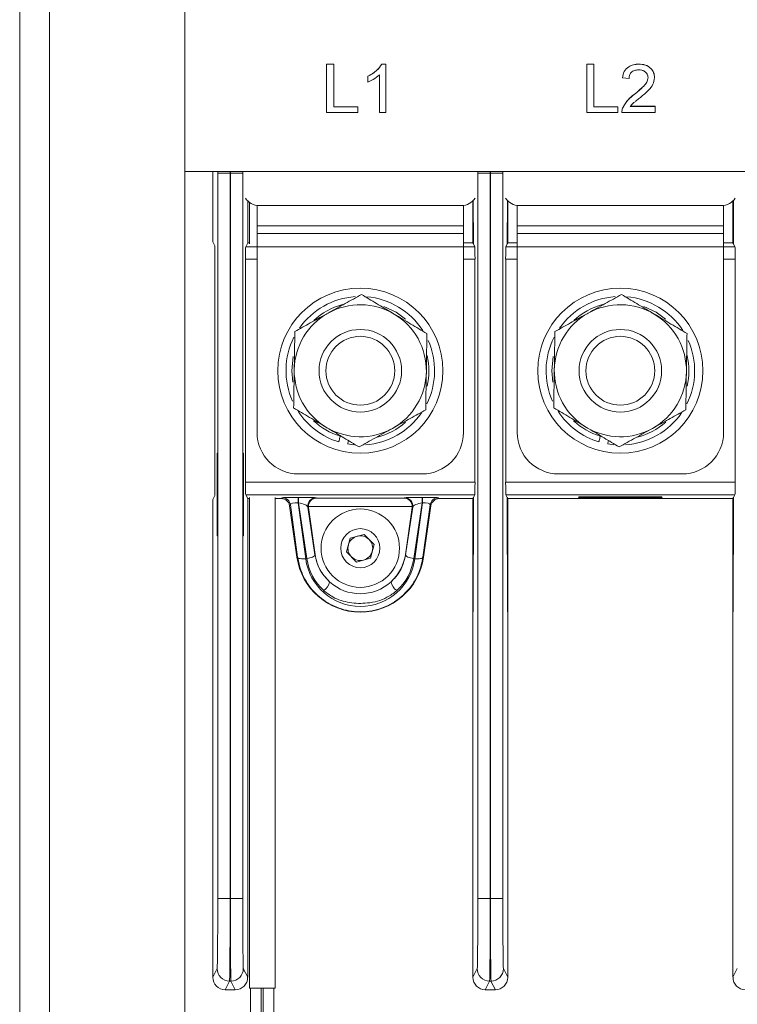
# Model space of a CAD drawing. Header units: millimetres. Extents: x 105 to 1419, y 95 to 961.
# Tile 3 of 43: x 105 to 192, y 276 to 395. Entities that reach past the tile are written whole.
import ezdxf

# ---------------------------------------------------------------- set-up
doc = ezdxf.new("R2010")
doc.units = ezdxf.units.MM
doc.header["$LTSCALE"] = 5

msp = doc.modelspace()

# ---------------------------------------------------------------- linework, layer by layer
at = {"color": 7, "linetype": 'Continuous', "lineweight": 15}
for p, q in [((105, 131.29), (105, 542.29)), ((125, 542.29), (125, 151.29)), ((142.17, 389.55), (143.04, 389.55)), ((142.17, 389.53), (142.17, 389.55)), ((142.17, 383.67), (142.17, 389.53)), ((142.17, 389.53), (143.04, 389.53)), ((143.04, 389.53), (143.04, 389.55)), ((143.04, 389.53), (143.04, 384.35)), ((148.85, 389.55), (149.36, 389.55)), ((148.85, 389.53), (148.85, 389.55)), ((148.85, 389.53), (149.36, 389.53)), ((149.36, 389.53), (149.36, 389.55)), ((149.36, 389.53), (149.36, 383.67)), ((173.67, 389.55), (174.54, 389.55)), ((173.67, 389.53), (173.67, 389.55)), ((173.67, 383.67), (173.67, 389.53)), ((173.67, 389.53), (174.54, 389.53)), ((174.54, 389.53), (174.54, 389.55)), ((174.54, 389.53), (174.54, 384.35)), ((179.99, 389.53), (179.99, 389.55)), ((147.15, 388.07), (147.15, 388.08)), ((147.15, 387.37), (147.15, 388.07)), ((148.57, 383.67), (148.57, 388.24)), ((178.01, 387.88), (178.01, 387.9)), ((178.8, 387.8), (178.01, 387.88)), ((181.89, 387.91), (181.89, 387.93)), ((179.44, 385.86), (179.44, 385.88)), ((143.04, 384.36), (145.96, 384.36)), ((143.04, 384.35), (145.96, 384.35)), ((145.96, 384.35), (145.96, 384.36)), ((145.96, 384.35), (145.96, 383.67)), ((174.54, 384.36), (177.46, 384.36)), ((174.54, 384.35), (177.46, 384.35)), ((177.46, 384.35), (177.46, 384.36)), ((177.46, 384.35), (177.46, 383.67)), ((178.02, 384.19), (178.02, 384.21)), ((178.95, 384.44), (181.97, 384.44)), ((178.95, 384.42), (181.97, 384.42)), ((181.97, 384.42), (181.97, 384.44)), ((181.97, 384.42), (181.97, 383.67)), ((145.96, 383.67), (142.17, 383.67)), ((149.36, 383.67), (148.57, 383.67)), ((177.46, 383.67), (173.67, 383.67)), ((177.94, 383.72), (177.94, 383.69)), ((181.97, 383.67), (177.94, 383.67)), ((415, 376.55), (125, 376.55)), ((128.39, 368), (128.39, 376.55)), ((128.98, 288.44), (128.98, 376.34)), ((130.48, 376.34), (128.98, 376.34)), ((130.51, 376.34), (130.48, 376.34)), ((130.48, 376.34), (130.48, 288.44)), ((130.51, 288.44), (130.51, 376.34)), ((132.01, 376.34), (130.51, 376.34)), ((132.01, 376.34), (132.01, 288.44)), ((160.48, 288.44), (160.48, 376.34)), ((161.98, 376.34), (160.48, 376.34)), ((161.98, 376.34), (161.98, 288.44)), ((162.01, 376.34), (161.98, 376.34)), ((163.51, 376.34), (162.01, 376.34)), ((162.01, 288.44), (162.01, 376.34)), ((163.51, 376.34), (163.51, 288.44)), ((132.61, 367.9), (132.61, 372.96)), ((132.82, 372.78), (132.82, 367.75)), ((133.75, 369.96), (133.75, 372.41)), ((134, 372.4), (158.5, 372.4)), ((158.75, 372.41), (158.75, 369.96)), ((159.89, 367.9), (159.89, 372.96)), ((164.11, 367.9), (164.11, 372.96)), ((165.25, 369.96), (165.25, 372.41)), ((165.5, 372.4), (190, 372.4)), ((190.25, 372.41), (190.25, 369.96)), ((191.39, 367.9), (191.39, 372.96)), ((133.75, 369.96), (158.75, 369.96)), ((133.75, 369.96), (133.75, 369.03)), ((158.75, 369.96), (158.75, 369.03)), ((165.25, 369.96), (165.25, 369.03)), ((165.25, 369.96), (190.25, 369.96)), ((190.25, 369.96), (190.25, 369.03)), ((133.75, 369.03), (158.75, 369.03)), ((133.75, 367.39), (133.75, 369.03)), ((158.75, 369.03), (158.75, 367.39)), ((165.25, 369.03), (190.25, 369.03)), ((165.25, 367.39), (165.25, 369.03)), ((190.25, 369.03), (190.25, 367.39)), ((128.39, 368), (128.63, 367.52)), ((132.61, 367.9), (132.37, 367.42)), ((132.82, 367.9), (132.61, 367.9)), ((159.89, 367.9), (158.75, 367.9)), ((159.89, 367.9), (159.96, 367.76)), ((159.96, 367.76), (160.13, 367.42)), ((164.04, 367.76), (163.87, 367.42)), ((164.11, 367.9), (164.04, 367.76)), ((165.25, 367.9), (164.11, 367.9)), ((191.39, 367.9), (190.25, 367.9)), ((191.39, 367.9), (191.46, 367.76)), ((191.46, 367.76), (191.63, 367.42)), ((133.75, 367.39), (158.75, 367.39)), ((133.75, 344.89), (133.75, 367.39)), ((158.75, 367.39), (158.75, 344.89)), ((165.25, 367.39), (190.25, 367.39)), ((165.25, 344.89), (165.25, 367.39)), ((190.25, 367.39), (190.25, 344.89)), ((128.64, 365.92), (128.64, 338.87)), ((132.36, 365.92), (132.36, 338.87)), ((160.14, 365.92), (160.14, 338.87)), ((163.86, 365.92), (163.86, 338.87)), ((191.64, 365.92), (191.64, 338.87)), ((144.72, 343.52), (145.46, 343.43)), ((176.22, 343.52), (176.96, 343.43)), ((128.9, 342.39), (128.95, 342.39)), ((128.9, 332.39), (128.9, 342.39)), ((128.95, 342.39), (128.95, 332.39)), ((132.09, 342.39), (132.05, 342.39)), ((132.05, 342.39), (132.05, 332.39)), ((132.09, 332.39), (132.09, 342.39)), ((132.36, 338.87), (160.14, 338.87)), ((153.75, 339.89), (138.75, 339.89)), ((163.86, 338.87), (191.64, 338.87)), ((185.25, 339.89), (170.25, 339.89)), ((128.63, 337.27), (128.39, 336.79)), ((128.39, 278.89), (128.39, 336.79)), ((132.37, 337.37), (132.61, 336.89)), ((160.13, 337.37), (132.37, 337.37)), ((132.61, 278.89), (132.61, 336.89)), ((132.82, 336.89), (132.61, 336.89)), ((132.82, 337.03), (132.82, 277.59)), ((135.92, 277.59), (135.92, 337.03)), ((136.7, 336.89), (135.92, 336.89)), ((136.7, 336.89), (136.8, 337)), ((138.72, 337.04), (138.76, 337.04)), ((138.72, 336.38), (138.72, 337.04)), ((138.76, 336.38), (138.76, 337.04)), ((140.89, 337), (140.94, 336.96)), ((140.94, 336.96), (151.56, 336.96)), ((151.56, 336.96), (151.61, 337)), ((153.73, 337.04), (153.78, 337.04)), ((153.73, 337.04), (153.73, 336.38)), ((153.78, 337.04), (153.78, 336.38)), ((155.7, 337), (155.8, 336.89)), ((159.89, 336.89), (155.8, 336.89)), ((159.96, 337.03), (159.89, 336.89)), ((159.89, 278.89), (159.89, 336.89)), ((159.91, 323.19), (159.96, 337.03)), ((160.13, 337.37), (159.96, 337.03)), ((163.87, 337.37), (164.04, 337.03)), ((191.63, 337.37), (163.87, 337.37)), ((164.08, 323.19), (164.04, 337.03)), ((164.04, 337.03), (164.11, 336.89)), ((164.11, 278.89), (164.11, 336.89)), ((191.39, 336.89), (164.11, 336.89)), ((172.68, 337.05), (172.75, 337.12)), ((182.82, 337.05), (172.68, 337.05)), ((172.75, 337.12), (182.75, 337.12)), ((182.75, 337.12), (182.82, 337.05)), ((191.46, 337.03), (191.39, 336.89)), ((191.39, 278.89), (191.39, 336.89)), ((191.41, 323.19), (191.46, 337.03)), ((191.63, 337.37), (191.46, 337.03)), ((137.79, 336.14), (137.69, 336.03)), ((138.58, 329.79), (137.69, 336.03)), ((138.65, 329.81), (137.79, 336.14)), ((138.76, 336.38), (138.72, 336.38)), ((138.72, 336.38), (139.64, 329.61)), ((139.77, 329.62), (138.76, 336.38)), ((139.9, 335.86), (140.76, 330.1)), ((139.97, 335.8), (139.9, 335.86)), ((152.54, 335.96), (139.96, 335.96)), ((139.97, 335.8), (140.78, 330.11)), ((151.72, 330.11), (152.53, 335.8)), ((151.74, 330.1), (152.6, 335.86)), ((152.6, 335.86), (152.53, 335.8)), ((153.73, 336.38), (152.73, 329.62)), ((152.85, 329.61), (153.78, 336.38)), ((153.78, 336.38), (153.73, 336.38)), ((154.71, 336.14), (153.84, 329.81)), ((154.81, 336.03), (153.92, 329.79)), ((154.81, 336.03), (154.71, 336.14)), ((128.95, 332.39), (128.9, 332.39)), ((132.05, 332.39), (132.09, 332.39)), ((144.57, 330.44), (145.03, 332.11)), ((145.03, 332.11), (146.7, 332.56)), ((146.7, 332.56), (147.92, 331.33)), ((147.92, 331.33), (147.47, 329.66)), ((138.65, 329.81), (138.58, 329.79)), ((140.78, 330.11), (140.76, 330.1)), ((145.8, 329.21), (144.57, 330.44)), ((147.47, 329.66), (145.8, 329.21)), ((151.72, 330.11), (151.74, 330.1)), ((153.84, 329.81), (153.92, 329.79)), ((130.48, 288.44), (128.98, 288.44)), ((130.48, 288.44), (130.51, 288.44)), ((132.01, 288.44), (130.51, 288.44)), ((161.98, 288.44), (160.48, 288.44)), ((161.98, 288.44), (162.01, 288.44)), ((163.51, 288.44), (162.01, 288.44)), ((128.39, 278.89), (128.91, 279.94)), ((132.08, 279.94), (132.61, 278.89)), ((159.89, 278.89), (160.41, 279.94)), ((163.58, 279.94), (164.11, 278.89)), ((191.39, 278.89), (191.91, 279.94)), ((130.41, 278.44), (129.89, 277.39)), ((130.58, 278.44), (130.41, 278.44)), ((131.11, 277.39), (130.58, 278.44)), ((161.91, 278.44), (161.39, 277.39)), ((162.08, 278.44), (161.91, 278.44)), ((162.61, 277.39), (162.08, 278.44)), ((131.11, 277.39), (129.89, 277.39)), ((135.92, 277.59), (132.82, 277.59)), ((132.94, 277.59), (132.94, 256.4)), ((134.24, 256.4), (134.24, 277.59)), ((134.49, 277.59), (134.49, 256.4)), ((135.79, 256.4), (135.79, 277.59)), ((162.61, 277.39), (161.39, 277.39))]:
    msp.add_line(p, q, dxfattribs=at)
at = {"color": 106, "linetype": 'Continuous', "lineweight": 15}
for p, q in [((108.6, 542.29), (108.6, 134.89)), ((159.94, 373.01), (159.96, 367.76)), ((164.06, 373.01), (164.04, 367.76)), ((191.44, 373.01), (191.46, 367.76)), ((132.37, 367.42), (133.75, 367.42)), ((158.75, 367.42), (160.13, 367.42)), ((163.87, 367.42), (165.25, 367.42)), ((190.25, 367.42), (191.63, 367.42)), ((133.75, 365.92), (132.36, 365.92)), ((160.14, 365.92), (158.75, 365.92)), ((165.25, 365.92), (163.86, 365.92)), ((191.64, 365.92), (190.25, 365.92))]:
    msp.add_line(p, q, dxfattribs=at)
at = {"color": 106, "linetype": 'Continuous', "lineweight": 15, "flags": 128}
for points in [[(151.73, 358.62), (150.59, 359.47), (149.1, 360.19)], [(183.23, 358.62), (182.09, 359.47), (180.6, 360.19)], [(138.13, 354.11), (137.95, 352.39), (138.07, 350.99)], [(169.63, 354.11), (169.45, 352.39), (169.57, 350.99)]]:
    msp.add_lwpolyline(points, dxfattribs=at)
at = {"color": 7, "linetype": 'Continuous', "lineweight": 15, "flags": 128}
for points in [[(138.65, 329.81), (138.68, 329.75), (138.74, 329.69), (138.84, 329.65), (138.96, 329.62), (139.11, 329.6), (139.28, 329.59), (139.46, 329.59), (139.64, 329.61)], [(139.77, 329.62), (139.96, 329.66), (140.15, 329.7), (140.33, 329.76), (140.48, 329.82), (140.6, 329.89), (140.69, 329.96), (140.74, 330.04), (140.76, 330.1)], [(152.73, 329.62), (152.53, 329.66), (152.34, 329.7), (152.17, 329.76), (152.02, 329.82), (151.9, 329.89), (151.81, 329.96), (151.75, 330.04), (151.74, 330.1)], [(153.84, 329.81), (153.82, 329.75), (153.75, 329.69), (153.66, 329.65), (153.53, 329.62), (153.39, 329.6), (153.22, 329.59), (153.04, 329.59), (152.85, 329.61)]]:
    msp.add_lwpolyline(points, dxfattribs=at)
at = {"color": 7, "linetype": 'Continuous', "lineweight": 15}
for centre, radius in [((146.25, 352.39), 10), ((177.75, 352.39), 10), ((146.25, 352.39), 5), ((177.75, 352.39), 5), ((146.25, 352.39), 4.17), ((177.75, 352.39), 4.17), ((146.25, 330.89), 4.75), ((146.25, 330.89), 2.37)]:
    msp.add_circle(centre, radius, dxfattribs=at)
for centre, radius, start, end in [((134, 374.4), 2, 213.3572, 270), ((158.5, 374.4), 2, 270, 326.6428), ((165.5, 374.4), 2, 213.3572, 270), ((190, 374.4), 2, 270, 326.6428), ((146.25, 352.39), 9, 94.0717, 144.9498), ((146.25, 352.39), 8, 59.1028, 119.1028), ((146.25, 352.39), 9, 32.8536, 85.1653), ((177.75, 352.39), 9, 94.0717, 144.9498), ((177.75, 352.39), 8, 59.1028, 119.1028), ((177.75, 352.39), 9, 32.8536, 85.1653), ((146.25, 352.39), 8, 119.1028, 179.1028), ((146.25, 352.39), 8, 359.1028, 59.1028), ((177.75, 352.39), 8, 119.1028, 179.1028), ((177.75, 352.39), 8, 359.1028, 59.1028), ((146.25, 352.39), 9, 153.1813, 204.1479), ((146.25, 352.39), 9, 333.5267, 24.0905), ((177.75, 352.39), 9, 153.1813, 204.1479), ((177.75, 352.39), 9, 333.5267, 24.0905), ((146.25, 352.39), 8, 179.1028, 239.1028), ((146.25, 352.39), 8, 299.1028, 359.1028), ((177.75, 352.39), 8, 179.1028, 239.1028), ((177.75, 352.39), 8, 299.1028, 359.1028), ((146.25, 352.39), 9, 213.0837, 253.2198), ((146.25, 352.39), 9, 273.986, 325.381), ((177.75, 352.39), 9, 213.0837, 253.2198), ((177.75, 352.39), 9, 273.986, 325.381), ((138.75, 344.89), 5, 180, 270), ((146.25, 352.39), 8, 239.1028, 299.1028), ((153.75, 344.89), 5, 270, 0), ((170.25, 344.89), 5, 180, 270), ((177.75, 352.39), 8, 239.1028, 299.1028), ((185.25, 344.89), 5, 270, 0), ((136.8, 336), 1, 8.1134, 89.9846), ((140.89, 336), 1, 90.0257, 188.0715), ((151.61, 336), 1, 351.9271, 89.9753), ((155.7, 336), 1, 90.0154, 171.8866), ((146.25, 330.89), 1.5, 104.9124, 164.9124), ((146.25, 330.89), 1.5, 44.9124, 104.9124), ((146.25, 330.89), 1.5, 344.9124, 44.9124), ((146.25, 330.89), 1.5, 164.9124, 224.9124), ((146.25, 330.89), 1.5, 284.9124, 344.9124), ((146.25, 330.89), 7.75, 188.097, 351.903), ((146.25, 330.89), 5.52, 188.097, 227.4238), ((146.25, 330.89), 1.5, 224.9124, 284.9124), ((146.25, 330.89), 5.52, 312.5762, 351.903), ((140.88, 327.09), 1.65, 305.1974, 350.4934), ((146.25, 330.89), 5.52, 227.4238, 312.5762), ((151.61, 327.09), 1.65, 189.5066, 234.8027), ((130.41, 279.94), 1.5, 180.0144, 269.993), ((130.58, 279.94), 1.5, 270.007, 359.9856), ((161.91, 279.94), 1.5, 180.0138, 269.9933), ((162.08, 279.94), 1.5, 270.0068, 359.986)]:
    msp.add_arc(centre, radius, start, end, dxfattribs=at)
at = {"color": 106, "linetype": 'Continuous', "lineweight": 15}
for centre, start, end in [((146.25, 352.39), 105.0454, 132.7789), ((177.75, 352.39), 105.0454, 132.7789), ((146.25, 352.39), 346.9649, 12.8006), ((177.75, 352.39), 346.9649, 12.8006), ((146.25, 352.39), 226.85, 252.9239), ((146.25, 352.39), 284.1198, 311.4385), ((177.75, 352.39), 226.85, 252.9239), ((177.75, 352.39), 284.1198, 311.4385)]:
    msp.add_arc(centre, 8.3, start, end, dxfattribs=at)
for centre, major_axis, ratio, start_param, end_param in [((128.91, 376.34), (0, 8.5), 0.008727, 4.712389, 4.737087), ((130.41, 376.34), (0, 10), 0.007418, 4.712389, 4.733382), ((130.59, 376.34), (0, 10), 0.007418, 1.549804, 1.570796), ((132.09, 376.34), (0, 8.5), 0.008727, 1.546098, 1.570796), ((160.41, 376.34), (0, 8.5), 0.008727, 4.712389, 4.737087), ((161.91, 376.34), (0, 10), 0.007418, 4.712389, 4.733382), ((162.09, 376.34), (0, 10), 0.007418, 1.549804, 1.570796), ((163.59, 376.34), (0, 8.5), 0.008727, 1.546098, 1.570796)]:
    msp.add_ellipse(centre, major_axis=major_axis, ratio=ratio, start_param=start_param, end_param=end_param, dxfattribs=at)
at = {"color": 7, "linetype": 'Continuous', "lineweight": 15}
for centre, major_axis, ratio, start_param, end_param in [((132.37, 365.92), (0, 1.5), 0.008727, 0.017453, 1.570796), ((160.13, 365.92), (0, 1.5), 0.008727, 4.712389, 6.265732), ((163.87, 365.92), (0, 1.5), 0.008727, 0.017453, 1.570796), ((191.63, 365.92), (0, 1.5), 0.008727, 4.712389, 6.265732), ((132.37, 338.87), (0, 1.5), 0.008727, 1.570796, 3.124139), ((160.13, 338.87), (0, 1.5), 0.008727, 3.159046, 4.712389), ((163.87, 338.87), (0, 1.5), 0.008727, 1.570796, 3.124139), ((191.63, 338.87), (0, 1.5), 0.008727, 3.159046, 4.712389), ((136.7, 335.89), (0.656, 0.755), 0.999733, 5.568579, 6.997792), ((138.82, 337), (2.02, 0), 0.018484, 1.619103, 3.125583), ((138.87, 337), (2.02, 0), 0.018446, 0.021295, 1.623541), ((140.94, 335.96), (0.351, 0.94), 0.973723, 0.366184, 1.919527), ((151.56, 335.96), (-0.351, 0.94), 0.973723, 4.363659, 5.917002), ((153.63, 337), (2.02, 0), 0.018446, 1.518051, 3.120298), ((153.68, 337), (2.02, 0), 0.018484, 0.01601, 1.522489), ((155.8, 335.89), (0.656, -0.755), 0.999733, 2.426986, 3.856199), ((138.82, 336), (1.03, -0.18), 0.345101, 1.724565, 3.231045), ((138.87, 336), (1.03, -0.19), 0.339477, 0.134356, 1.736602), ((140.96, 335.94), (0.756, -0.656), 0.999646, 3.839053, 3.997475), ((151.54, 335.94), (-0.756, -0.656), 0.999646, 2.28571, 2.444132), ((153.63, 336), (1.03, 0.19), 0.339477, 1.40499, 3.007237), ((153.68, 336), (1.03, 0.18), 0.345101, 6.193733, 7.700213), ((146.25, 330.5), (0, 6.67), 0.99998, 1.705869, 4.577317), ((146.25, 330.59), (0, 6.55), 0.99998, 1.718357, 2.402756), ((146.25, 330.59), (0, 6.55), 0.99998, 3.880429, 4.564828), ((128.91, 288.44), (0, 8.5), 0.008727, 3.159046, 4.712389), ((130.41, 288.44), (0, 10), 0.007418, 3.159046, 4.712389), ((130.59, 288.44), (0, 10), 0.007418, 1.570796, 3.124139), ((132.09, 288.44), (0, 8.5), 0.008727, 1.570796, 3.124139), ((160.41, 288.44), (0, 8.5), 0.008727, 3.159046, 4.712389), ((161.91, 288.44), (0, 10), 0.007418, 3.159046, 4.712389), ((162.09, 288.44), (0, 10), 0.007418, 1.570796, 3.124139), ((163.59, 288.44), (0, 8.5), 0.008727, 1.570796, 3.124139), ((129.89, 278.89), (0.67, 1.34), 0.99981, 2.03449, 3.605134), ((131.11, 278.89), (-0.67, 1.34), 0.99981, 2.678052, 4.248696), ((161.39, 278.89), (0.67, 1.34), 0.99981, 2.03449, 3.605134), ((162.61, 278.89), (-0.67, 1.34), 0.99981, 2.678052, 4.248696), ((192.89, 278.89), (0.67, 1.34), 0.99981, 2.03449, 3.605134)]:
    msp.add_ellipse(centre, major_axis=major_axis, ratio=ratio, start_param=start_param, end_param=end_param, dxfattribs=at)
for points, knots in [([(147.15, 388.08), (147.53, 388.29), (148.22, 388.66), (148.66, 389.28), (148.85, 389.55)], [0, 0, 0, 0, 0.560427, 1, 1, 1, 1]), ([(147.15, 388.07), (147.53, 388.27), (148.22, 388.64), (148.66, 389.26), (148.85, 389.53)], [0, 0, 0, 0, 0.560427, 1, 1, 1, 1]), ([(178.01, 387.9), (178.06, 388.16), (178.15, 388.67), (178.68, 389.25), (179.34, 389.51), (179.77, 389.54), (179.99, 389.55)], [0, 0, 0, 0, 0.280236, 0.558892, 0.779131, 1, 1, 1, 1]), ([(178.01, 387.88), (178.06, 388.14), (178.15, 388.66), (178.68, 389.23), (179.34, 389.5), (179.77, 389.52), (179.99, 389.53)], [0, 0, 0, 0, 0.280236, 0.558893, 0.779131, 1, 1, 1, 1]), ([(179.99, 389.55), (180.26, 389.53), (180.8, 389.5), (181.44, 389.09), (181.83, 388.53), (181.87, 388.13), (181.89, 387.93)], [0, 0, 0, 0, 0.280481, 0.559641, 0.779748, 1, 1, 1, 1]), ([(179.99, 389.53), (180.26, 389.52), (180.8, 389.48), (181.44, 389.07), (181.83, 388.52), (181.87, 388.12), (181.89, 387.91)], [0, 0, 0, 0, 0.280479, 0.559641, 0.779747, 1, 1, 1, 1]), ([(148.57, 388.24), (148.32, 388.05), (147.89, 387.7), (147.37, 387.47), (147.15, 387.37)], [0, 0, 0, 0, 0.559687, 1, 1, 1, 1]), ([(179.97, 388.86), (179.8, 388.84), (179.46, 388.82), (179.05, 388.56), (178.83, 388.19), (178.81, 387.93), (178.8, 387.8)], [0, 0, 0, 0, 0.280406, 0.559488, 0.77937, 1, 1, 1, 1]), ([(179.44, 385.88), (179.83, 386.2), (180.38, 386.65), (180.99, 387.34), (181.06, 387.73), (181.1, 387.92)], [0, 0, 0, 0, 0.561311, 0.781386, 1, 1, 1, 1]), ([(179.44, 385.86), (179.83, 386.18), (180.38, 386.63), (180.99, 387.33), (181.06, 387.71), (181.1, 387.91)], [0, 0, 0, 0, 0.561312, 0.781386, 1, 1, 1, 1]), ([(181.1, 387.91), (181.08, 388.06), (181.03, 388.36), (180.71, 388.67), (180.34, 388.84), (180.1, 388.85), (179.97, 388.86)], [0, 0, 0, 0, 0.279084, 0.558612, 0.779044, 1, 1, 1, 1]), ([(181.89, 387.91), (181.84, 387.63), (181.76, 387.07), (181.1, 386.26), (180.53, 385.8), (180.18, 385.51)], [0, 0, 0, 0, 0.278743, 0.558834, 1, 1, 1, 1]), ([(178.02, 384.21), (178.22, 384.57), (178.57, 385.22), (179.17, 385.68), (179.44, 385.88)], [0, 0, 0, 0, 0.55836, 1, 1, 1, 1]), ([(178.02, 384.19), (178.22, 384.56), (178.57, 385.21), (179.17, 385.66), (179.44, 385.86)], [0, 0, 0, 0, 0.55836, 1, 1, 1, 1]), ([(180.18, 385.51), (180.03, 385.39), (179.79, 385.2), (179.45, 384.94), (179.17, 384.7), (179.02, 384.52), (178.95, 384.42)], [0, 0, 0, 0, 0.340034, 0.560062, 0.78009, 1, 1, 1, 1]), ([(177.94, 383.69), (177.94, 383.79), (177.94, 383.96), (177.99, 384.13), (178.02, 384.21)], [0, 0, 0, 0, 0.559958, 1, 1, 1, 1]), ([(177.94, 383.67), (177.94, 383.77), (177.94, 383.95), (177.99, 384.12), (178.02, 384.19)], [0, 0, 0, 0, 0.559958, 1, 1, 1, 1]), ([(128.63, 367.52), (128.63, 367.48), (128.63, 367.41), (128.64, 366.99), (128.64, 366.46), (128.64, 366.1), (128.64, 365.92)], [0, 0, 0, 0, 0.278063, 0.559601, 0.781522, 1, 1, 1, 1]), ([(146.39, 361.63), (145.74, 361.26), (144.41, 360.53), (143.05, 359.77), (142.36, 359.38)], [0, 0, 0, 0, 0.495458, 1, 1, 1, 1]), ([(150.36, 359.26), (150.26, 359.31), (149.55, 359.74), (148.21, 360.54), (147, 361.26), (146.39, 361.63)], [0, 0, 0, 0, 0.070086, 0.53078, 1, 1, 1, 1]), ([(177.89, 361.63), (177.24, 361.26), (175.91, 360.53), (174.55, 359.77), (173.86, 359.38)], [0, 0, 0, 0, 0.495458, 1, 1, 1, 1]), ([(181.86, 359.26), (181.76, 359.31), (181.05, 359.74), (179.71, 360.54), (178.5, 361.26), (177.89, 361.63)], [0, 0, 0, 0, 0.070086, 0.530782, 1, 1, 1, 1]), ([(142.36, 359.38), (142.26, 359.33), (141.54, 358.93), (140.17, 358.17), (138.94, 357.48), (138.32, 357.14)], [0, 0, 0, 0, 0.070088, 0.530784, 1, 1, 1, 1]), ([(154.32, 356.89), (153.68, 357.27), (152.38, 358.05), (151.03, 358.85), (150.36, 359.26)], [0, 0, 0, 0, 0.495457, 1, 1, 1, 1]), ([(173.86, 359.38), (173.76, 359.33), (173.04, 358.93), (171.67, 358.17), (170.44, 357.48), (169.82, 357.14)], [0, 0, 0, 0, 0.070085, 0.530782, 1, 1, 1, 1]), ([(185.82, 356.89), (185.18, 357.27), (183.88, 358.05), (182.53, 358.85), (181.86, 359.26)], [0, 0, 0, 0, 0.495457, 1, 1, 1, 1]), ([(138.32, 357.14), (138.32, 356.75), (138.29, 355.24), (138.27, 353.68), (138.25, 352.52)], [0, 0, 0, 0, 0.257552, 1, 1, 1, 1]), ([(154.32, 356.89), (154.31, 356.5), (154.29, 354.99), (154.27, 353.43), (154.25, 352.27)], [0, 0, 0, 0, 0.257551, 1, 1, 1, 1]), ([(169.82, 357.14), (169.82, 356.75), (169.79, 355.24), (169.77, 353.68), (169.75, 352.52)], [0, 0, 0, 0, 0.257552, 1, 1, 1, 1]), ([(185.82, 356.89), (185.81, 356.5), (185.79, 354.99), (185.77, 353.43), (185.75, 352.27)], [0, 0, 0, 0, 0.257551, 1, 1, 1, 1]), ([(138.25, 352.52), (138.24, 352.1), (138.22, 350.53), (138.19, 349.01), (138.18, 347.9)], [0, 0, 0, 0, 0.268634, 1, 1, 1, 1]), ([(154.25, 352.27), (154.24, 351.85), (154.22, 350.28), (154.19, 348.76), (154.17, 347.65)], [0, 0, 0, 0, 0.268634, 1, 1, 1, 1]), ([(169.75, 352.52), (169.74, 352.1), (169.72, 350.53), (169.69, 349.01), (169.68, 347.9)], [0, 0, 0, 0, 0.268634, 1, 1, 1, 1]), ([(185.75, 352.27), (185.74, 351.85), (185.72, 350.28), (185.69, 348.76), (185.67, 347.65)], [0, 0, 0, 0, 0.2686345, 1, 1, 1, 1]), ([(138.18, 347.9), (138.82, 347.51), (140.12, 346.74), (141.46, 345.93), (142.14, 345.53)], [0, 0, 0, 0, 0.4954583, 1, 1, 1, 1]), ([(150.14, 345.4), (150.23, 345.46), (150.96, 345.86), (152.32, 346.62), (153.55, 347.3), (154.17, 347.65)], [0, 0, 0, 0, 0.070087, 0.530782, 1, 1, 1, 1]), ([(169.68, 347.9), (170.32, 347.51), (171.62, 346.74), (172.96, 345.93), (173.64, 345.53)], [0, 0, 0, 0, 0.4954583, 1, 1, 1, 1]), ([(181.64, 345.4), (181.73, 345.46), (182.46, 345.86), (183.82, 346.62), (185.05, 347.3), (185.67, 347.65)], [0, 0, 0, 0, 0.070087, 0.530783, 1, 1, 1, 1]), ([(142.14, 345.53), (142.23, 345.47), (142.95, 345.05), (144.29, 344.24), (145.49, 343.52), (146.1, 343.16)], [0, 0, 0, 0, 0.070086, 0.530783, 1, 1, 1, 1]), ([(146.1, 343.16), (146.76, 343.52), (148.08, 344.26), (149.45, 345.02), (150.14, 345.4)], [0, 0, 0, 0, 0.495458, 1, 1, 1, 1]), ([(173.64, 345.53), (173.73, 345.47), (174.45, 345.05), (175.79, 344.24), (176.99, 343.52), (177.6, 343.16)], [0, 0, 0, 0, 0.070085, 0.530783, 1, 1, 1, 1]), ([(177.6, 343.16), (178.26, 343.52), (179.58, 344.26), (180.95, 345.02), (181.64, 345.4)], [0, 0, 0, 0, 0.495458, 1, 1, 1, 1]), ([(143.81, 344.46), (143.8, 344.4), (143.77, 344.27), (143.72, 344.07), (143.68, 343.9), (143.65, 343.79), (143.65, 343.78), (143.65, 343.78)], [0, 0, 0, 0, 0.160008, 0.37538, 0.590474, 0.805155, 1, 1, 1, 1]), ([(144.72, 343.52), (144.72, 343.52), (144.72, 343.53), (144.73, 343.57), (144.76, 343.71), (144.79, 343.84), (144.81, 343.92), (144.82, 343.93)], [0, 0, 0, 0, 0.084558, 0.37772, 0.670977, 0.964611, 1, 1, 1, 1]), ([(175.31, 344.46), (175.3, 344.4), (175.27, 344.27), (175.22, 344.07), (175.18, 343.9), (175.15, 343.79), (175.15, 343.78), (175.15, 343.78)], [0, 0, 0, 0, 0.160009, 0.375382, 0.590474, 0.805155, 1, 1, 1, 1]), ([(176.22, 343.52), (176.22, 343.52), (176.22, 343.53), (176.23, 343.57), (176.26, 343.71), (176.29, 343.84), (176.31, 343.92), (176.32, 343.93)], [0, 0, 0, 0, 0.084558, 0.377721, 0.670977, 0.964613, 1, 1, 1, 1]), ([(128.64, 338.87), (128.64, 338.64), (128.64, 338.17), (128.64, 337.65), (128.63, 337.33), (128.63, 337.29), (128.63, 337.27)], [0, 0, 0, 0, 0.278097, 0.559645, 0.78155, 1, 1, 1, 1]), ([(153.84, 329.81), (153.71, 329.17), (153.39, 327.69), (152.05, 325.61), (149.94, 323.95), (147.43, 323.12), (144.86, 323.17), (142.49, 324.01), (140.52, 325.56), (139.15, 327.57), (138.81, 329.09), (138.65, 329.81)], [0, 0, 0, 0, 0.089977, 0.212178, 0.333832, 0.449899, 0.561345, 0.671131, 0.78262, 0.898378, 1, 1, 1, 1]), ([(140.76, 330.1), (140.9, 329.49), (141.19, 328.26), (142.07, 327.3), (142.51, 326.82)], [0, 0, 0, 0, 0.5020033, 1, 1, 1, 1]), ([(149.98, 326.82), (150.18, 327.02), (150.81, 327.65), (151.46, 328.78), (151.66, 329.73), (151.74, 330.1)], [0, 0, 0, 0, 0.216323, 0.692672, 1, 1, 1, 1]), ([(150.66, 325.74), (150.28, 325.45), (149.25, 324.67), (147.22, 324.15), (144.96, 324.21), (143.1, 324.77), (142.19, 325.47), (141.83, 325.74)], [0, 0, 0, 0, 0.151778, 0.410231, 0.63468, 0.856033, 1, 1, 1, 1])]:
    msp.add_open_spline(points, degree=3, knots=knots, dxfattribs=at)

doc.saveas('drawing.dxf')
